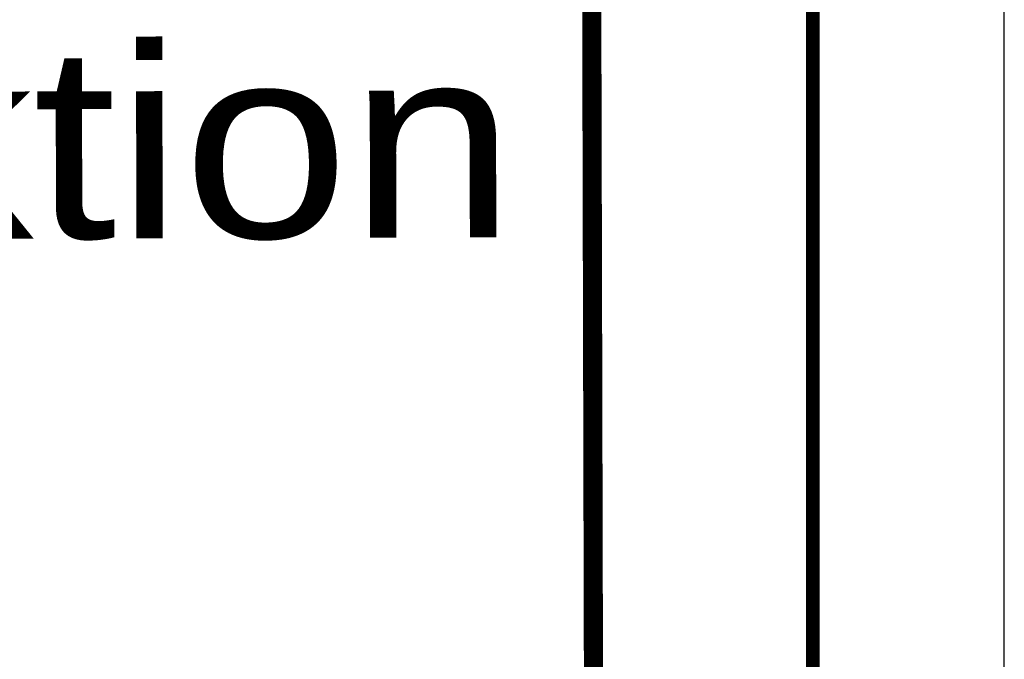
# Model space of a CAD drawing. Extents: x 0 to 1135, y 0 to 594.
# Tile 101 of 153: x 1109 to 1135, y 29 to 46. Entities that reach past the tile are written whole.
import ezdxf
from ezdxf.enums import TextEntityAlignment as Align

# ---------------------------------------------------------------- set-up
doc = ezdxf.new("R2010")
doc.units = 0
doc.header["$LTSCALE"] = 2
doc.header["$MEASUREMENT"] = 0
doc.linetypes.add('AUSGEZOGEN', pattern=[0])
doc.layers.add('LEGENDE', color=7, linetype='AUSGEZOGEN')
doc.layers.add('RAHMEN', color=250, linetype='AUSGEZOGEN')
doc.styles.add('UNIR-H', font='unir_h.shx', dxfattribs={"width": 0.8})

msp = doc.modelspace()

# ---------------------------------------------------------------- linework, layer by layer
at = {"layer": 'LEGENDE', "const_width": 0.5}
msp.add_lwpolyline([(1124.317, 10.922), (1124.136, 81.422)], dxfattribs=at)
msp.add_lwpolyline([(1124.317, 10.922), (1124.136, 81.422)], dxfattribs=at)
at = {"layer": 'RAHMEN'}
msp.add_line((1135, 0), (1135, 594), dxfattribs=at)
msp.add_line((1135, 0), (1135, 594), dxfattribs=at)
at = {"layer": 'RAHMEN', "const_width": 0.35}
msp.add_lwpolyline([(25, 5), (1130, 5), (1130, 589), (25, 589), (25, 5)], dxfattribs=at)
msp.add_lwpolyline([(25, 5), (1130, 5), (1130, 589), (25, 589), (25, 5)], dxfattribs=at)

# ---------------------------------------------------------------- texts
at = {"layer": 'LEGENDE', "style": 'UNIR-H', "width": 1.0947}
msp.add_text('Autobahndirektion', height=5, rotation=0.1472, dxfattribs=at).set_placement((1059.243, 40.005), (1122.242, 40.167), align=Align.FIT)
msp.add_text('Autobahndirektion', height=5, rotation=0.1472, dxfattribs=at).set_placement((1059.243, 40.005), (1122.242, 40.167), align=Align.FIT)

doc.saveas('drawing.dxf')
